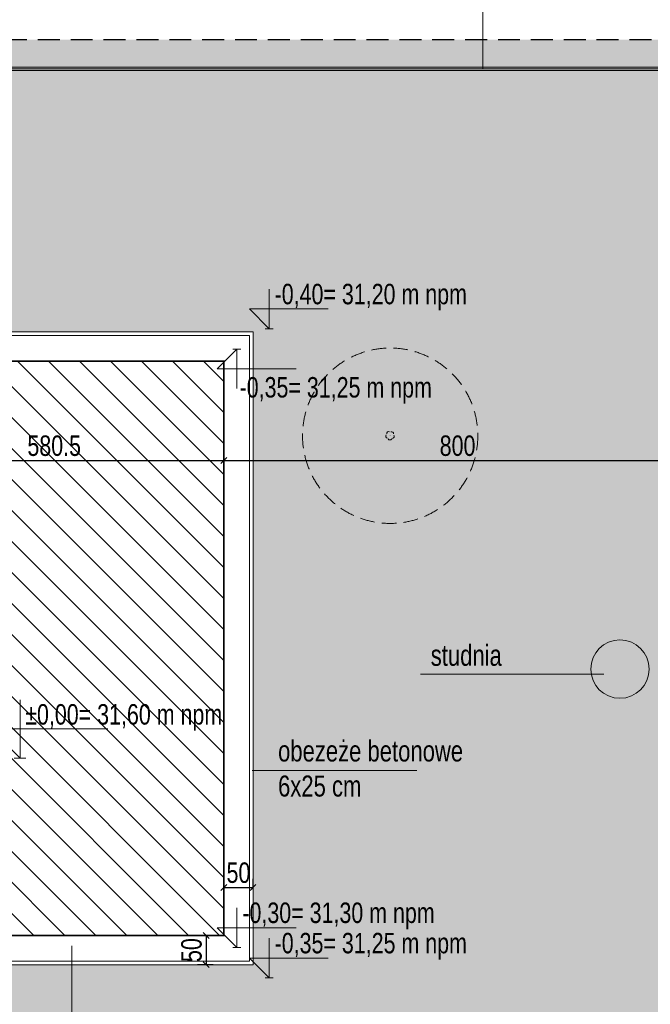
# Model space of a CAD drawing. Header units: inches. Extents: x 43593 to 117387, y -66787 to -26237.
# Tile 230 of 256: x 48112 to 49191, y -29326 to -27642. Entities that reach past the tile are written whole.
import ezdxf

# ---------------------------------------------------------------- set-up
doc = ezdxf.new("R2010")
doc.units = ezdxf.units.IN
doc.header["$MEASUREMENT"] = 0
doc.linetypes.add('HIDDEN', pattern=[0.375, 0.25, -0.125])
doc.layers.get('0').update_dxf_attribs({"lineweight": 0})
doc.layers.get('Defpoints').update_dxf_attribs({"lineweight": 0})
for name, color, linetype, lineweight in [('--opisy', 7, 'Continuous', 0), ('OTZ', 3, 'Continuous', 20), ('p-- zero bud', 1, 'Continuous', 0), ('p--koty wysok.-teren', 7, 'Continuous', 0), ('p--obrzeże bet.', 252, 'Continuous', 0), ('p--szraf trawa', 104, 'Continuous', 0), ('p--wymiary-1-200', 7, 'Continuous', 0), ('p--wymiary-1-50', 5, 'Continuous', 0), ('P--zieleń', 94, 'Continuous', 0)]:
    doc.layers.add(name, color=color, linetype=linetype, lineweight=lineweight)
doc.layers.add('--trawa-zakres', color=94, linetype='Continuous')
doc.styles.add('1-100', font='arial.ttf', dxfattribs={"width": 0.75, "height": 18})
doc.styles.add('1-200', font='arial.ttf', dxfattribs={"width": 0.75, "height": 35})
doc.linetypes.add('OGRODZENIE1', pattern='A,0.4,-0.06,[143,RODZLIN.shx,S=0.012,R=0,X=0,Y=0],-0.06,0.4', length=0.92)
doc.dimstyles.new('1-200', dxfattribs={"dimtxt": 35, "dimasz": 10, "dimexe": 15, "dimexo": 10, "dimgap": 0.09, "dimtad": 0, "dimdsep": 46, "dimtxsty": '1-200', "dimblk": 'OBLIQUE', "dimcen": 0.09, "dimadec": 0, "dimazin": 0, "dimtfac": 1, "dimtdec": 4, "dimtix": 1, "dimtofl": 0, "dimtmove": 0, "dimatfit": 3, "dimldrblk": 'OBLIQUE', "dimfxl": 15, "dimfxlon": 1, "dimtvp": 0.7, "dimtolj": 1, "dimtzin": 0, "dimarcsym": 0})

# ---------------------------------------------------------------- blocks, each defined once
blk = doc.blocks.new('kota wykoń')
for p, q in [((0, 25), (0, 0)), ((0, 0), (-12.5, 12.5)), ((-12.5, 12.5), (37.5, 12.5))]:
    blk.add_line(p, q)
at = {"lineweight": 0}
blk.add_line((-2.5, 0), (2.5, 0), dxfattribs=at)
blk = doc.blocks.new('_OBLIQUE')
at = {"color": 0, "linetype": 'ByBlock', "lineweight": -2}
for p, q in [((-0.5, -0.5), (0.5, 0.5)), ((0, 0), (0, 0))]:
    blk.add_line(p, q, dxfattribs=at)
blk = doc.blocks.new('*D1174')
at = {"layer": 'Defpoints', "color": 0}
for p in [(47880.6, -28365.6), (48461.1, -28365.6), (48461.1, -28395.7)]:
    blk.add_point(p, dxfattribs=at)
at = {"layer": 'p--wymiary-1-200', "color": 0, "lineweight": -2}
for p, q in [((47880.6, -28380.7), (47880.6, -28410.7)), ((48461.1, -28380.7), (48461.1, -28410.7)), ((47880.6, -28395.7), (48461.1, -28395.7))]:
    blk.add_line(p, q, dxfattribs=at)
at = {"layer": 'p--wymiary-1-200', "color": 0, "lineweight": -2, "xscale": 10, "yscale": 10, "zscale": 10, "rotation": 180}
blk.add_blockref('_OBLIQUE', (47880.6, -28395.7), dxfattribs=at)
at = {"layer": 'p--wymiary-1-200', "color": 0, "lineweight": -2, "xscale": 10, "yscale": 10, "zscale": 10}
blk.add_blockref('_OBLIQUE', (48461.1, -28395.7), dxfattribs=at)
at = {"layer": 'p--wymiary-1-200', "color": 0, "linetype": 'Continuous', "ltscale": 8, "insert": (48170.8, -28370.7), "char_height": 35, "attachment_point": 5, "style": '1-200'}
blk.add_mtext('\\A1;580.5', dxfattribs=at)
blk = doc.blocks.new('*D1175')
at = {"layer": 'Defpoints', "color": 0}
for p in [(48461.1, -28375.9), (49261.1, -28375.9), (49261.1, -28395.7)]:
    blk.add_point(p, dxfattribs=at)
at = {"layer": 'p--wymiary-1-200', "color": 0, "lineweight": -2}
for p, q in [((48461.1, -28385.9), (48461.1, -28410.7)), ((48461.1, -28395.7), (49261.1, -28395.7)), ((49261.1, -28385.9), (49261.1, -28410.7))]:
    blk.add_line(p, q, dxfattribs=at)
at = {"layer": 'p--wymiary-1-200', "color": 0, "lineweight": -2, "xscale": 10, "yscale": 10, "zscale": 10, "rotation": 180}
blk.add_blockref('_OBLIQUE', (48461.1, -28395.7), dxfattribs=at)
at = {"layer": 'p--wymiary-1-200', "color": 0, "lineweight": -2, "xscale": 10, "yscale": 10, "zscale": 10}
blk.add_blockref('_OBLIQUE', (49261.1, -28395.7), dxfattribs=at)
at = {"layer": 'p--wymiary-1-200', "color": 0, "linetype": 'Continuous', "ltscale": 8, "insert": (48861.1, -28370.7), "char_height": 35, "attachment_point": 5, "style": '1-200'}
blk.add_mtext('\\A1;800', dxfattribs=at)
blk = doc.blocks.new('*D1176')
at = {"layer": 'Defpoints', "color": 0}
for p in [(48453, -29208.3), (48430.9, -29258.3), (48453, -29258.3)]:
    blk.add_point(p, dxfattribs=at)
at = {"layer": 'p--wymiary-1-200', "color": 0, "lineweight": -2}
for p, q in [((48443, -29208.3), (48415.9, -29208.3)), ((48430.9, -29208.3), (48430.9, -29258.3)), ((48443, -29258.3), (48415.9, -29258.3))]:
    blk.add_line(p, q, dxfattribs=at)
at = {"layer": 'p--wymiary-1-200', "color": 0, "lineweight": -2, "xscale": 10, "yscale": 10, "zscale": 10}
for p, rotation in [((48430.9, -29208.3), 90), ((48430.9, -29258.3), 270)]:
    blk.add_blockref('_OBLIQUE', p, dxfattribs=dict(at, rotation=rotation))
at = {"layer": 'p--wymiary-1-200', "color": 0, "linetype": 'Continuous', "ltscale": 8, "insert": (48405.9, -29233.3), "char_height": 35, "attachment_point": 5, "rotation": 90, "style": '1-200'}
blk.add_mtext('\\A1;50', dxfattribs=at)
blk = doc.blocks.new('*D1177')
at = {"layer": 'Defpoints', "color": 0}
for p in [(48511.1, -29126.2), (48461.1, -29139.3), (48511.1, -29139.3)]:
    blk.add_point(p, dxfattribs=at)
at = {"layer": 'p--wymiary-1-200', "color": 0, "lineweight": -2}
for p, q in [((48461.1, -29129.3), (48461.1, -29111.2)), ((48511.1, -29129.3), (48511.1, -29111.2)), ((48461.1, -29126.2), (48511.1, -29126.2))]:
    blk.add_line(p, q, dxfattribs=at)
at = {"layer": 'p--wymiary-1-200', "color": 0, "lineweight": -2, "xscale": 10, "yscale": 10, "zscale": 10, "rotation": 180}
blk.add_blockref('_OBLIQUE', (48461.1, -29126.2), dxfattribs=at)
at = {"layer": 'p--wymiary-1-200', "color": 0, "lineweight": -2, "xscale": 10, "yscale": 10, "zscale": 10}
blk.add_blockref('_OBLIQUE', (48511.1, -29126.2), dxfattribs=at)
at = {"layer": 'p--wymiary-1-200', "color": 0, "linetype": 'Continuous', "ltscale": 8, "insert": (48486.1, -29101.1), "char_height": 35, "attachment_point": 5, "style": '1-200'}
blk.add_mtext('\\A1;50', dxfattribs=at)
blk = doc.blocks.new('OTZL')
at = {"layer": 'OTZ', "color": 0, "lineweight": 18, "const_width": 0.1}
blk.add_lwpolyline([(-0.05, 0, 1), (0.05, 0, 1)], format="xyb", close=True, dxfattribs=at)
at = {"layer": 'OTZ', "color": 0, "lineweight": 18}
for centre, start, end in [((-0.65, 0.47), 84, 204), ((0.25, 0.76), 12, 132), ((0.8, 0), 300, 60), ((-0.65, -0.47), 156, 276), ((0.25, -0.76), 228, 348)]:
    blk.add_arc(centre, 0.7, start, end, dxfattribs=at)

msp = doc.modelspace()

# ---------------------------------------------------------------- hatches: boundary and pattern name
at = {"layer": 'p--szraf trawa'}
h = msp.add_hatch(dxfattribs=at)
h.set_pattern_fill('26-Posypka z piasku', color=256, scale=50)
h.set_pattern_definition([(10, (-19481.704, 14252.21), (15.937785, 53.581592), [0, -50]), (12, (-19466.704, 14227.21), (4.27663, 52.026055), [0, -50]), (-3, (-19501.704, 14217.21), (27.582536, 48.623078), [0, -75]), (-82, (-19496.704, 14224.71), (59.25552, -62.36011), [0, -25]), (23, (-19501.7, 14219.71), (54.93103, 126.52107), [0, -40]), (58, (-19511.704, 14207.21), (60.945147, 50.3556256), [0, -30]), (79, (-19511.704, 14237.21), (-37.494908, 42.943356), [0, -15]), (40, (-19481.704, 14252.21), (-12.98827, 54.371912), [0, -50]), (92, (-19466.704, 14227.21), (-50.493034, 13.245888), [0, -50]), (-43, (-19501.704, 14217.21), (52.38376, 19.517726), [0, -75]), (-12, (-19496.704, 14224.71), (78.865917, 34.353562), [0, -25]), (63, (-19501.7, 14219.71), (-39.24657, 132.22975), [0, -45]), (6, (-19511.704, 14207.21), (77.202354, -17.023413), [0, -30]), (138, (-19511.704, 14237.21), (-56.120946, -10.021946), [0, -15])])
edge = h.paths.add_edge_path()
edge.add_line((49311.061, -30308.269), (49311.061, -27675.769))
edge.add_line((49311.061, -27675.769), (46230.361, -27675.769))
edge.add_line((46230.361, -27675.769), (46230.361, -30308.269))
edge.add_line((46230.361, -30308.269), (46769.247, -30308.769))
edge.add_line((46769.247, -30308.769), (46922.561, -30155.455))
edge.add_line((46922.561, -30155.455), (46922.561, -29485.769))
edge.add_arc((46780.561, -29485.769), 142, 0, 90)
edge.add_line((46780.561, -29343.769), (46322.561, -29343.769))
edge.add_line((46322.561, -29343.769), (46322.561, -28217.769))
edge.add_line((46322.561, -28217.769), (47388.561, -28217.769))
edge.add_line((47388.561, -28217.769), (47388.561, -28461.669))
edge.add_line((47388.561, -28461.669), (47830.561, -28461.669))
edge.add_line((47830.561, -28461.669), (47830.561, -28175.769))
edge.add_line((47830.561, -28175.769), (48511.061, -28175.769))
edge.add_line((48511.061, -28175.769), (48511.061, -29258.269))
edge.add_line((48511.061, -29258.269), (47830.561, -29258.269))
edge.add_line((47830.561, -29258.269), (47830.561, -28864.369))
edge.add_line((47830.561, -28864.369), (47737.961, -28864.369))
edge.add_line((47737.961, -28864.369), (47737.961, -28673.669))
edge.add_line((47737.961, -28673.669), (47388.561, -28673.669))
edge.add_line((47388.561, -28673.669), (47388.561, -29490.769))
edge.add_line((47388.561, -29490.769), (47475.561, -29490.769))
edge.add_line((47475.561, -29490.769), (47475.561, -29985.269))
edge.add_line((47475.561, -29985.269), (47738.561, -29985.269))
edge.add_line((47738.561, -29985.269), (47738.561, -30151.269))
edge.add_line((47738.561, -30151.269), (47388.561, -30151.269))
edge.add_line((47388.561, -30151.269), (47388.561, -30155.455))
edge.add_line((47388.561, -30155.455), (47541.875, -30308.769))
edge.add_line((47541.875, -30308.769), (49311.061, -30308.269))
edge.add_line((49311.061, -30308.269), (49311.061, -30308.269))
at = {"layer": 'p--wymiary-1-50', "linetype": 'Continuous'}
h = msp.add_hatch(dxfattribs=at)
h.set_pattern_fill('ANSI31', scale=300, angle=-90, style=0)
h.set_pattern_definition([(-45, (89108.164, 55560.526), (26.516504, 26.516504), [])])
h.paths.add_polyline_path([(48461.061, -29208.269), (48461.061, -28225.769), (47880.561, -28225.769), (47880.561, -28467.669), (47943.961, -28467.669), (47943.961, -28858.369), (47880.561, -28858.369), (47880.561, -29208.269)])

# ---------------------------------------------------------------- linework, layer by layer
at = {"layer": '--trawa-zakres', "linetype": 'HIDDEN', "lineweight": 25, "ltscale": 150}
msp.add_lwpolyline([(46230.361, -27675.769), (49311.061, -27675.769), (49311.061, -30308.269), (46230.361, -30308.269)], close=True, dxfattribs=at)
at = {"linetype": 'Continuous', "ltscale": 8}
msp.add_line((48797.699, -28761.558), (49111.327, -28761.558), dxfattribs=at)
msp.add_line((48509.359, -28926.141), (48791.432, -28926.141))
for points in [[(48381.003, -27394.985), (48904.377, -27394.985), (48904.377, -27725.769)], [(47477.561, -29539.109), (47477.561, -27722.769), (49264.061, -27722.769), (49264.061, -30161.269), (47485.561, -30161.269)], [(47483.561, -29539.109), (47483.561, -27728.769), (49258.061, -27728.769), (49258.061, -30155.269), (47485.561, -30155.269)], [(48802.474, -29394.339), (48201.247, -29394.339), (48201.247, -29225.995)]]:
    msp.add_lwpolyline(points, dxfattribs=at)
at = {"linetype": 'OGRODZENIE1', "ltscale": 12}
msp.add_lwpolyline([(47480.561, -29539.109), (47480.561, -27725.769), (49261.061, -27725.769), (49261.061, -30158.269), (47485.561, -30158.269)], dxfattribs=at)
at = {"const_width": 3}
msp.add_lwpolyline([(48461.061, -29208.269), (48461.061, -28225.769), (47880.561, -28225.769), (47880.561, -28467.669), (47943.961, -28467.669), (47943.961, -28858.369), (47880.561, -28858.369), (47880.561, -29208.269)], close=True, dxfattribs=at)
at = {"linetype": 'Continuous', "ltscale": 8}
msp.add_circle((49139.053, -28752.519), 50, dxfattribs=at)
at = {"layer": 'p--obrzeże bet.', "linetype": 'Continuous', "ltscale": 35}
for points in [[(47830.561, -28461.669), (47830.561, -28175.769), (48511.061, -28175.769), (48511.061, -29258.269), (47830.561, -29258.269), (47830.561, -28864.369)], [(47836.561, -28461.669), (47836.561, -28181.769), (48505.061, -28181.769), (48505.061, -29252.269), (47836.561, -29252.269), (47836.561, -28864.369)]]:
    msp.add_lwpolyline(points, dxfattribs=at)
at = {"layer": 'P--zieleń', "color": 84, "linetype": 'HIDDEN', "ltscale": 100}
msp.add_circle((48745.777, -28353.425), 150, dxfattribs=at)

# ---------------------------------------------------------------- block references
at = {"layer": 'OTZ', "lineweight": 18, "xscale": 5, "yscale": 5, "zscale": 5, "rotation": 52.85433299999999}
msp.add_blockref('OTZL', (48745.587, -28353.176, 314.1), dxfattribs=at)
at = {"layer": 'p-- zero bud', "xscale": 4, "yscale": 4, "zscale": 4.8, "rotation": 360}
msp.add_blockref('kota wykoń', (48112.513, -28904.975), dxfattribs=at)
at = {"layer": 'p--koty wysok.-teren', "xscale": 2.7, "yscale": 2.7, "zscale": 2.7}
for p in [(48538.675, -28170.298), (48483.483, -29228.735), (48538.675, -29280.615)]:
    msp.add_blockref('kota wykoń', p, dxfattribs=at)
at = {"layer": 'p--koty wysok.-teren', "xscale": -2.7, "yscale": 2.7, "zscale": 2.7, "rotation": 180}
msp.add_blockref('kota wykoń', (48483.483, -28205.304), dxfattribs=at)

# ---------------------------------------------------------------- texts
at = {"layer": '--opisy', "char_height": 36, "attachment_point": 1, "style": '1-100'}
for s, insert, width in [('studnia', (48815.21, -28710.992), 1979.23089), ('obezeże betonowe\\P6x25 cm', (48553.932, -28874.667), 402.25349)]:
    msp.add_mtext(s, dxfattribs=dict(at, insert=insert, width=width))
at = {"layer": 'p-- zero bud', "insert": (48121.226, -28812.559), "char_height": 50, "width": 2127.66386, "attachment_point": 1, "style": '1-200'}
msp.add_mtext('{\\H0.7x;±0,00= 31,60 m npm}', dxfattribs=at)
at = {"layer": 'p--koty wysok.-teren', "char_height": 35, "width": 466.68592, "style": '1-200'}
for s, insert, attachment_point in [('-0,40= 31,20 m npm', (48877.153, -28139.104), 9), ('-0,35= 31,25 m npm', (48817.221, -28253.086), 3), ('-0,30= 31,30 m npm', (48821.96, -29197.541), 9), ('-0,35= 31,25 m npm', (48877.153, -29249.422), 9)]:
    msp.add_mtext(s, dxfattribs=dict(at, insert=insert, attachment_point=attachment_point))

# ---------------------------------------------------------------- dimensions: what is measured, and where the dimension line sits
at = {"layer": 'p--wymiary-1-200'}
for base, p1, p2, picture, middle in [((48461.061, -28395.699), (47880.561, -28365.561), (48461.061, -28365.561), '*D1174', (48170.811, -28370.685)), ((49261.061, -28395.699), (48461.061, -28375.91), (49261.061, -28375.91), '*D1175', (48861.061, -28370.685)), ((48511.061, -29126.152), (48461.061, -29139.26), (48511.061, -29139.26), '*D1177', (48486.061, -29101.138))]:
    dim = msp.add_linear_dim(base=base, p1=p1, p2=p2, dimstyle='1-200', override={"dimtxt": 35}, dxfattribs=at)
    dim.commit()
    dim.dimension.update_dxf_attribs({"geometry": picture, "text_midpoint": middle})
dim = msp.add_linear_dim(base=(48430.929, -29258.269), p1=(48452.994, -29208.269), p2=(48452.994, -29258.269), angle=90, dimstyle='1-200', override={"dimtxt": 35}, dxfattribs=at)
dim.commit()
dim.dimension.update_dxf_attribs({"geometry": '*D1176', "text_midpoint": (48405.915, -29233.269)})

doc.saveas('drawing.dxf')
